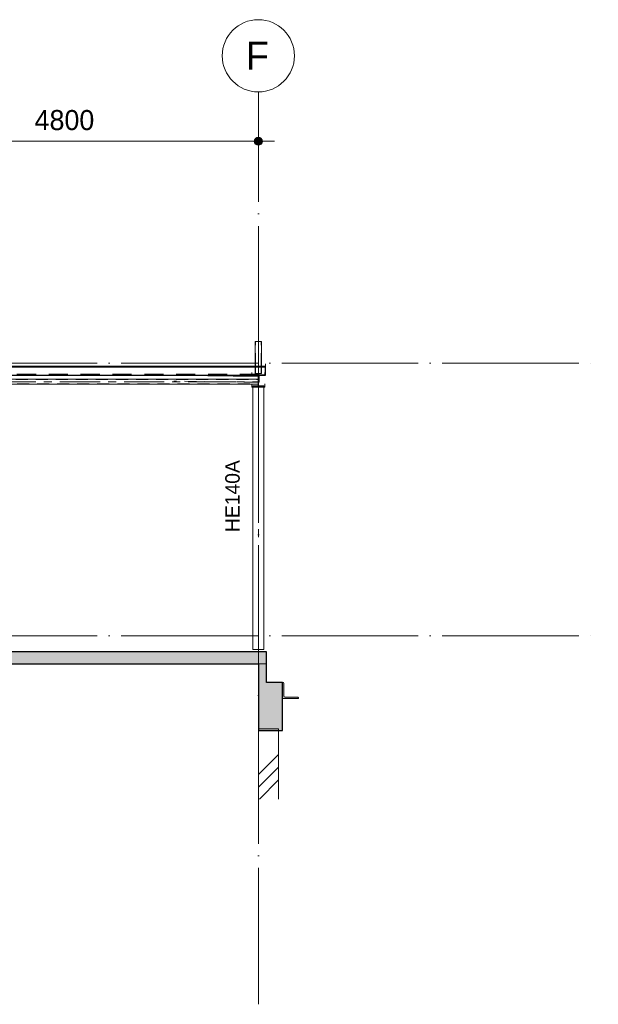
# Model space of a CAD drawing. Header units: millimetres. Extents: x -1359 to 538036, y -4592 to 9900.
# Tile 31 of 43: x 391330 to 398540, y -4592 to 7680. Entities that reach past the tile are written whole.
import ezdxf

# ---------------------------------------------------------------- set-up
doc = ezdxf.new("R2010")
doc.units = ezdxf.units.MM
for name, pattern in [('Overhead', [396.875, 238.125, -158.75]), ('WSP_hartlijn', [800, 500, -100, 100, -100]), ('WSP_hhidden', [250, 150, -100]), ('WSP_stramienlijn', [2000, 1700, -150, 0, -150])]:
    doc.linetypes.add(name, pattern=pattern)
for name, color, linetype, lineweight in [('00_algemeen - 0_18mm', 1, 'Continuous', 13), ('00_algemeen - hartlijn', 7, 'WSP_hartlijn', 13), ('00_algemeen - hhidden - 0_13mm', 7, 'WSP_hhidden', 13), ('00_algemeen - overhead', 7, 'Overhead', 13), ('00_maatvoering', 8, 'Continuous', 13), ('00_maatvoering-100', 8, 'Continuous', 13), ('07_stramien', 4, 'Continuous', 13), ('07_stramien - levels', 7, 'Continuous', 13), ('16_funderingsconstructies', 2, 'Continuous', 18), ('16_funderingsconstructies - voeten en balken -cut-', 3, 'Continuous', 25), ('17_paalfunderingen - prefab', 2, 'Continuous', 18), ('23_vloeren', 2, 'Continuous', 18), ('23_vloeren - hatch', 1, 'Continuous', 18), ('23_vloeren -cut-', 3, 'Continuous', 25), ('28_hoofddraagconstructies - kolommen en liggers', 1, 'Continuous', 13), ('28_hoofddraagconstructies - kolommen en liggers - staal', 1, 'Continuous', 13), ('28_hoofddraagconstructies - kolommen en liggers - staal -cut-', 2, 'Continuous', 13), ('28_hoofddraagconstructies - tags', 7, 'Continuous', 18)]:
    doc.layers.add(name, color=color, linetype=linetype, lineweight=lineweight)
doc.layers.add('16_funderingsconstructies - voeten en balken', color=2, linetype='Continuous')
doc.styles.add('Revittext', font='txt', dxfattribs={"height": 250})
doc.styles.add('Revittext_1', font='txt', dxfattribs={"height": 180})
doc.styles.add('Revittext_2', font='txt', dxfattribs={"height": 350})
doc.dimstyles.new('WSP_25_-_transparant', dxfattribs={"dimscale": 304.8, "dimtxt": 252.223969, "dimasz": 1.312336, "dimexe": 0.656168, "dimexo": 0.0625, "dimgap": 0.213255, "dimtad": 1, "dimdec": 0, "dimzin": 0, "dimdsep": 46, "dimtxsty": 'Revittext', "dimblk1": 'DOTSMALL', "dimblk2": 'DOTSMALL', "dimsah": 1, "dimcen": 0.09, "dimdle": 0.656168, "dimazin": 0, "dimtfac": 1, "dimtdec": 4, "dimtix": 1, "dimtmove": 0, "dimatfit": 3, "dimfxl": 0.656168, "dimfxlon": 1, "dimtvp": 1, "dimtolj": 1, "dimtzin": 0, "dimarcsym": 2})

# ---------------------------------------------------------------- blocks, each defined once
blk = doc.blocks.new('28_WSP_SC_staal - HE v21-0 - HE140A - S235-V104-as 7')
at = {"layer": '00_algemeen - hartlijn'}
blk.add_line((9800, -170), (9800, 3101), dxfattribs=at)
at = {"layer": '28_hoofddraagconstructies - kolommen en liggers', "linetype": 'WSP_hhidden'}
blk.add_line((9800, 3101), (9800, 3115), dxfattribs=at)
blk = doc.blocks.new('17_WSP_FD_prefab - fundatiepaal v18-0 - 250x250-V98-as 7')
at = {"layer": '16_funderingsconstructies', "lineweight": 13}
h = blk.add_hatch(dxfattribs=at)
h.set_pattern_fill('FP_1', color=50, style=0, pattern_type=2)
h.set_pattern_definition([(45, (9142.7, 0), (-449.013, 449.013), []), (45, (9301.45, 0), (0, 898.026), []), (45, (8983.95, 0), (0, 898.026), [])])
h.paths.add_polyline_path([(29100, -2034), (29250, -2034), (29250, -1180), (29000, -1180), (29000, -2034)])
at = {"layer": '16_funderingsconstructies', "color": 135, "lineweight": 13}
for q in [(29000, -1160), (29250, -1180)]:
    blk.add_line((29250, -1160), q, dxfattribs=at)
at = {"layer": '17_paalfunderingen - prefab', "color": 55}
for p, q in [((29000, -2034), (29000, -1180)), ((29250, -1180), (29250, -2034))]:
    blk.add_line(p, q, dxfattribs=at)
blk = doc.blocks.new('28_WSP_SF_staal - HE v21-0 - HE160A-1328804-as 7')
at = {"layer": '28_hoofddraagconstructies - kolommen en liggers', "linetype": 'WSP_hhidden'}
blk.add_line((29000, 3283), (29000, 3253), dxfattribs=at)
blk = doc.blocks.new('28_WSP_SF_staal - RHS v18-0 - SHSC 60x60x4 - S275-V101-as 7')
at = {"layer": '00_algemeen - hartlijn'}
blk.add_line((25727, 3168), (28997, 3168), dxfattribs=at)
at = {"layer": '00_algemeen - hhidden - 0_13mm'}
for p, q in [((25726, 3194), (28997, 3194)), ((24993, 3142), (28997, 3142))]:
    blk.add_line(p, q, dxfattribs=at)
at = {"layer": '28_hoofddraagconstructies - kolommen en liggers', "linetype": 'WSP_hhidden'}
for p, q in [((24200, 3190), (24200, 3198)), ((24200, 3194), (24398, 3194)), ((24205, 3198), (24201, 3198)), ((25726, 3198), (24270, 3198)), ((24402, 3194), (24430, 3194)), ((24433, 3194), (25726, 3194)), ((29000, 3198), (28997, 3198)), ((28997, 3194), (29000, 3194)), ((29000, 3198), (29000, 3190)), ((24200, 3146), (24200, 3190)), ((24200, 3168), (25727, 3168)), ((24200, 3138), (24200, 3146)), ((24200, 3142), (24993, 3142)), ((24200, 3138), (24993, 3138)), ((28997, 3168), (29000, 3168)), ((28997, 3142), (29000, 3142)), ((28997, 3138), (29000, 3138)), ((29000, 3190), (29000, 3146)), ((29000, 3146), (29000, 3138))]:
    blk.add_line(p, q, dxfattribs=at)
at = {"layer": '28_hoofddraagconstructies - kolommen en liggers - staal'}
for p, q in [((24270, 3198), (24205, 3198)), ((28997, 3198), (25726, 3198)), ((24993, 3138), (28997, 3138))]:
    blk.add_line(p, q, dxfattribs=at)
blk = doc.blocks.new('28_WSP_SF_staal - HFL v21-0 - Lequ 70x70x7-1325704-as 7')
at = {"layer": '28_hoofddraagconstructies - kolommen en liggers', "linetype": 'WSP_hhidden'}
for p, q in [((29003, 3232), (28997, 3232)), ((28479, 3168), (27945, 3176)), ((28970, 3161), (28485, 3168)), ((28970, 3163), (28970, 3161)), ((28970, 3161), (29003, 3162)), ((28978, 3168), (28973, 3168)), ((29002, 3169), (28981, 3168))]:
    blk.add_line(p, q, dxfattribs=at)
for centre, major_axis, start_param, end_param in [((28973, 3163), (0.07, 4.5), 0.024889, 1.595685), ((29002, 3178), (0.13, 9), 3.166481, 3.428281)]:
    blk.add_ellipse(centre, major_axis=major_axis, ratio=0.597003, start_param=start_param, end_param=end_param, dxfattribs=at)
at = {"layer": '28_hoofddraagconstructies - kolommen en liggers - staal'}
for p, q in [((28997, 3232), (28061, 3246)), ((29011, 3232), (29003, 3232)), ((29008, 3227), (29008, 3178)), ((29012, 3232), (29010, 3232)), ((29012, 3162), (29012, 3232)), ((29003, 3162), (29012, 3162))]:
    blk.add_line(p, q, dxfattribs=at)
for centre, major_axis, start_param, end_param in [((29010, 3227), (0.07, 4.5), 0.024889, 1.595685), ((29002, 3178), (0.13, 9), 3.428281, 4.737278)]:
    blk.add_ellipse(centre, major_axis=major_axis, ratio=0.597003, start_param=start_param, end_param=end_param, dxfattribs=at)
blk = doc.blocks.new('28_WSP_SC_staal - RHS v18-0 - SHSC 80x80x4 - S275-1327902-as 7')
at = {"layer": '00_algemeen - hartlijn'}
blk.add_line((29000, 3373), (29000, 3670), dxfattribs=at)
at = {"layer": '00_algemeen - hhidden - 0_13mm'}
for p, q in [((28964, 3373), (28964, 3670)), ((29036, 3373), (29036, 3670))]:
    blk.add_line(p, q, dxfattribs=at)
at = {"layer": '28_hoofddraagconstructies - kolommen en liggers', "linetype": 'WSP_hhidden'}
for p, q in [((28964, 3269), (28964, 3373)), ((29000, 3283), (29000, 3373)), ((29036, 3269), (29036, 3373))]:
    blk.add_line(p, q, dxfattribs=at)
blk = doc.blocks.new('Grid - Stramienbol 9_0mm-3500-as 7')
at = {"layer": '07_stramien'}
blk.add_circle((9800, 7230), 450, dxfattribs=at)
blk = doc.blocks.new('DIMBLOCK82-as 7')
at = {"layer": '00_maatvoering-100'}
h = blk.add_hatch(color=256, dxfattribs=at)
edge = h.paths.add_edge_path()
edge.add_arc((389504, 6165), 50, 0, 360)
h = blk.add_hatch(color=256, dxfattribs=at)
edge = h.paths.add_edge_path()
edge.add_arc((394304, 6165), 50, 0, 360)
for p, q in [((389504, 6365), (389504, 5965)), ((389504, 6165), (389504, 6365)), ((394304, 6365), (394304, 5965)), ((394304, 6165), (394304, 6365)), ((389504, 6165), (394504, 6165))]:
    blk.add_line(p, q, dxfattribs=at)
for centre in [(389504, 6165), (394304, 6165)]:
    blk.add_circle(centre, 50, dxfattribs=at)
at = {"layer": '00_maatvoering-100', "color": 0, "insert": (391516, 6554), "char_height": 250, "width": 931.29, "attachment_point": 1, "line_spacing_factor": 0.931288, "style": 'Revittext'}
blk.add_mtext('4800', dxfattribs=at)
blk = doc.blocks.new('_DotSmall')
at = {"color": 0, "linetype": 'ByBlock', "const_width": 0.5}
blk.add_lwpolyline([(-0.0625, 0, 1), (0.0625, 0, 1)], format="xyb", close=True, dxfattribs=at)

msp = doc.modelspace()

# ---------------------------------------------------------------- hatches: boundary and pattern name
at = {"layer": '16_funderingsconstructies - voeten en balken'}
msp.add_hatch(color=90, dxfattribs=at).paths.add_polyline_path([(394604.1, -1180), (394604.1, -580), (394404.1, -580), (394404.1, -350), (394304.1, -350), (394304.1, -1180)])
at = {"layer": '23_vloeren - hatch'}
msp.add_hatch(color=10, dxfattribs=at).paths.add_polyline_path([(394304.1, -350), (394404.1, -350), (394404.1, -200), (375004.1, -200), (375004.1, -350), (390274.8, -350)])
at = {"layer": '28_hoofddraagconstructies - kolommen en liggers - staal'}
for points in [[(394224.1, 3101.1), (394384.1, 3101.1), (394384.1, 3110.1), (394318.7, 3110.4), (394312.7, 3113.3), (394308.6, 3118.5), (394307.1, 3125.1), (394307.5, 3232.4), (394310.3, 3238.4), (394315.6, 3242.6), (394322.1, 3244.1), (394384.1, 3244.6), (394384.1, 3253.1), (394224.1, 3253.1), (394224.1, 3244.1), (394289.4, 3243.7), (394295.4, 3240.8), (394299.6, 3235.6), (394301.1, 3229.1), (394300.7, 3121.7), (394297.8, 3115.7), (394292.6, 3111.5), (394286.1, 3110.1), (394224.1, 3110.1)], [(394604.1, -780), (394804.1, -780), (394804.1, -773), (394801.4, -766.6), (394795.1, -764), (394638.1, -764), (394625.3, -758.7), (394620.1, -746), (394620.1, -589), (394617.4, -582.6), (394611.1, -580), (394604.1, -580)]]:
    msp.add_hatch(color=256, dxfattribs=at).paths.add_polyline_path(points)

# ---------------------------------------------------------------- linework, layer by layer
at = {"layer": '00_algemeen - 0_18mm'}
msp.add_line((375024.1, 3348.3), (394394.1, 3348.3), dxfattribs=at)
at = {"layer": '00_algemeen - overhead'}
msp.add_line((375024.1, 3261.9), (394394.1, 3261.9), dxfattribs=at)
at = {"layer": '07_stramien', "linetype": 'WSP_stramienlijn'}
msp.add_line((394304.1, -4592.4), (394304.1, 6779.8), dxfattribs=at)
at = {"layer": '07_stramien - levels', "linetype": 'WSP_stramienlijn'}
for p, q in [((370594.7, 3400), (398540.3, 3400)), ((370594.7, 0), (398540.3, 0))]:
    msp.add_line(p, q, dxfattribs=at)
at = {"layer": '16_funderingsconstructies - voeten en balken', "color": 55, "lineweight": 18}
msp.add_line((394404.1, -350), (394304.1, -350), dxfattribs=at)
at = {"layer": '16_funderingsconstructies - voeten en balken -cut-', "color": 8}
for p, q in [((394304.1, -350), (394304.1, -1180)), ((394404.1, -580), (394404.1, -350)), ((394604.1, -580), (394404.1, -580)), ((394604.1, -1180), (394604.1, -580)), ((394304.1, -1180), (394604.1, -1180))]:
    msp.add_line(p, q, dxfattribs=at)
at = {"layer": '23_vloeren'}
msp.add_line((394394.1, 3359.1), (394394.1, 3389.1), dxfattribs=at)
at = {"layer": '23_vloeren', "color": 55}
msp.add_line((394304.1, -350), (394404.1, -350), dxfattribs=at)
at = {"layer": '23_vloeren -cut-'}
for p, q in [((394394.1, 3359.1), (375024.1, 3359.1)), ((394394.1, 3251.1), (394394.1, 3359.1)), ((375024.1, 3251.1), (394394.1, 3251.1))]:
    msp.add_line(p, q, dxfattribs=at)
at = {"layer": '23_vloeren -cut-', "color": 8}
for p, q in [((394404.1, -200), (375004.1, -200)), ((394404.1, -350), (394404.1, -200)), ((375104.1, -350), (394304.1, -350))]:
    msp.add_line(p, q, dxfattribs=at)
at = {"layer": '28_hoofddraagconstructies - kolommen en liggers', "linetype": 'WSP_hhidden'}
for p, q in [((394264.1, 3373.3), (394264.1, 3268.9)), ((394344.1, 3268.9), (394344.1, 3373.3)), ((394224.1, 3253.1), (394224.1, 3283)), ((394272.1, 3268.9), (394264.1, 3268.9)), ((394336.1, 3268.9), (394272.1, 3268.9)), ((394344.1, 3268.9), (394336.1, 3268.9)), ((394384.1, 3283), (394384.1, 3253.1)), ((394224.1, 3140), (394224.1, 3138)), ((394234.1, 3114.7), (394374.1, 3114.7)), ((394234.1, 3101.1), (394234.1, 3114.7)), ((394374.1, 3114.7), (394374.1, 3101.1))]:
    msp.add_line(p, q, dxfattribs=at)
at = {"layer": '28_hoofddraagconstructies - kolommen en liggers - staal'}
for p, q in [((394264.1, 3670.1), (394264.1, 3373.3)), ((394264.1, 3670.1), (394272.1, 3670.1)), ((394272.1, 3670.1), (394336.1, 3670.1)), ((394336.1, 3670.1), (394344.1, 3670.1)), ((394344.1, 3373.3), (394344.1, 3670.1)), ((394224.1, 3138), (394224.1, 3110.1)), ((394234.1, -170), (394234.1, 3101.1)), ((394374.1, 3101.1), (394374.1, -170)), ((394384.1, 3140), (394384.1, 3110.1)), ((394374.1, -170), (394234.1, -170))]:
    msp.add_line(p, q, dxfattribs=at)
at = {"layer": '28_hoofddraagconstructies - kolommen en liggers - staal -cut-'}
for p, q in [((394224.1, 3253.1), (394224.1, 3244.1)), ((394384.1, 3253.1), (394224.1, 3253.1)), ((394224.1, 3244.1), (394286.1, 3244.1)), ((394301.1, 3229.1), (394301.1, 3125.1)), ((394307.1, 3125.1), (394307.1, 3229.1)), ((394322.1, 3244.1), (394384.1, 3244.1)), ((394384.1, 3244.1), (394384.1, 3253.1)), ((394286.1, 3110.1), (394224.1, 3110.1)), ((394224.1, 3110.1), (394224.1, 3101.1)), ((394224.1, 3101.1), (394384.1, 3101.1)), ((394384.1, 3110.1), (394322.1, 3110.1)), ((394384.1, 3101.1), (394384.1, 3110.1)), ((394611.1, -580), (394604.1, -580)), ((394604.1, -580), (394604.1, -780)), ((394620.1, -746), (394620.1, -589)), ((394604.1, -780), (394804.1, -780)), ((394795.1, -764), (394638.1, -764)), ((394804.1, -780), (394804.1, -773))]:
    msp.add_line(p, q, dxfattribs=at)
at = {"layer": '28_hoofddraagconstructies - kolommen en liggers - staal -cut-', "flags": 128}
for points in [[(394286.1, 3244.1), (394289.4, 3243.7), (394292.6, 3242.6), (394295.4, 3240.8), (394297.8, 3238.4), (394299.6, 3235.6), (394300.7, 3232.4), (394301.1, 3229.1)], [(394307.1, 3229.1), (394307.5, 3232.4), (394308.6, 3235.6), (394310.3, 3238.4), (394312.7, 3240.8), (394315.6, 3242.6), (394318.7, 3243.7), (394322.1, 3244.1)], [(394301.1, 3125.1), (394300.7, 3121.7), (394299.6, 3118.5), (394297.8, 3115.7), (394295.4, 3113.3), (394292.6, 3111.5), (394289.4, 3110.4), (394286.1, 3110.1)], [(394322.1, 3110.1), (394318.7, 3110.4), (394315.6, 3111.5), (394312.7, 3113.3), (394310.3, 3115.7), (394308.6, 3118.5), (394307.5, 3121.7), (394307.1, 3125.1)]]:
    msp.add_lwpolyline(points, dxfattribs=at)
at = {"layer": '28_hoofddraagconstructies - kolommen en liggers - staal -cut-'}
for centre, radius, start, end in [((394611.1, -589), 9, 0, 90), ((394638.1, -746), 18, 180, 270), ((394795.1, -773), 9, 0, 90)]:
    msp.add_arc(centre, radius, start, end, dxfattribs=at)

# ---------------------------------------------------------------- block references
at = {"layer": '07_stramien'}
msp.add_blockref('Grid - Stramienbol 9_0mm-3500-as 7', (384504.1, 0), dxfattribs=at)
at = {"layer": '16_funderingsconstructies', "color": 135, "lineweight": 13}
msp.add_blockref('17_WSP_FD_prefab - fundatiepaal v18-0 - 250x250-V98-as 7', (365304.1, 0), dxfattribs=at)
at = {"layer": '28_hoofddraagconstructies - kolommen en liggers', "linetype": 'WSP_hhidden'}
for name, p in [('28_WSP_SC_staal - RHS v18-0 - SHSC 80x80x4 - S275-1327902-as 7', (365304.1, 0)), ('28_WSP_SF_staal - RHS v18-0 - SHSC 60x60x4 - S275-V101-as 7', (365304.1, 0)), ('28_WSP_SF_staal - HFL v21-0 - Lequ 70x70x7-1325704-as 7', (365304.1, 0)), ('28_WSP_SF_staal - HE v21-0 - HE160A-1328804-as 7', (365304.1, 0)), ('28_WSP_SC_staal - HE v21-0 - HE140A - S235-V104-as 7', (384504.1, 0))]:
    msp.add_blockref(name, p, dxfattribs=at)

# ---------------------------------------------------------------- texts
at = {"layer": '07_stramien', "insert": (394148.5, 7405.5), "char_height": 350, "width": 368.776, "attachment_point": 1, "style": 'Revittext_2'}
msp.add_mtext('F', dxfattribs=at)
at = {"layer": '28_hoofddraagconstructies - tags', "lineweight": 13, "insert": (393891.7, 1293.2), "char_height": 180, "width": 1122.362, "attachment_point": 1, "rotation": 90, "style": 'Revittext_1', "bg_fill": 3, "box_fill_scale": 1.25, "bg_fill_color": 256, "bg_fill_true_color": 13158600, "bg_fill_transparency": 0}
msp.add_mtext('HE140A', dxfattribs=at)

# ---------------------------------------------------------------- dimensions: what is measured, and where the dimension line sits
at = {"layer": '00_maatvoering'}
dim = msp.add_linear_dim(base=(394304.1, 6165.5), p1=(389504.1, 6365.5), p2=(394304.1, 6365.5), dimstyle='WSP_25_-_transparant', override={"dimpost": '<>', "dimfxl": 4800}, dxfattribs=at)
dim.commit()
dim.dimension.update_dxf_attribs({"geometry": 'DIMBLOCK82-as 7', "text_midpoint": (391904.1, 6358.1)})

doc.saveas('drawing.dxf')
